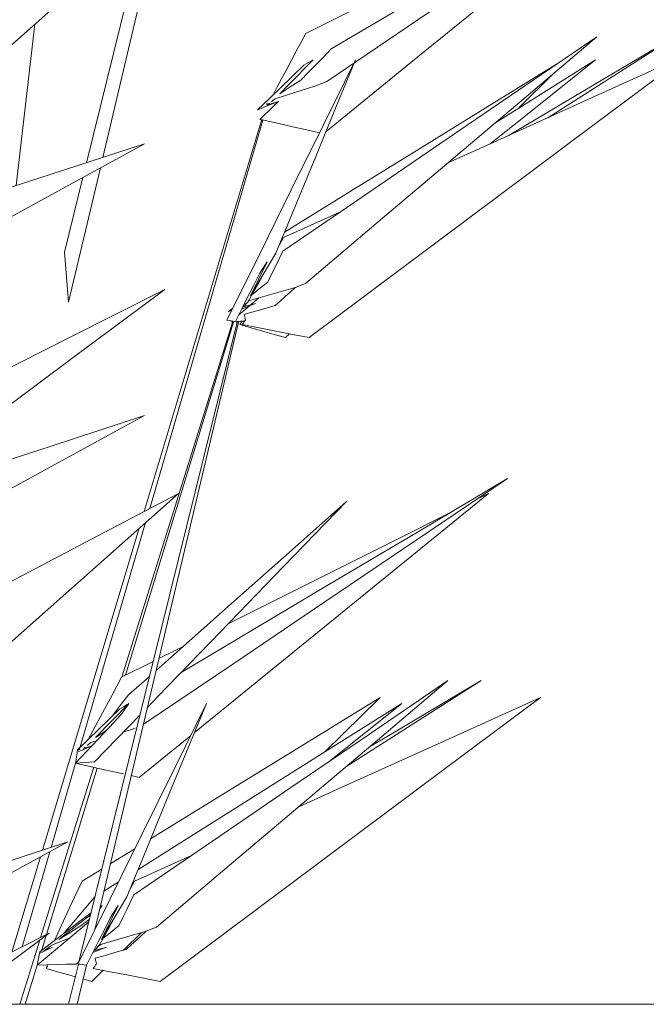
# Model space of a CAD drawing. Header units: millimetres. Extents: x -18075 to 21287, y -2450 to 10088.
# Tile 28 of 47: x -3504 to -3322, y 4625 to 4911. Entities that reach past the tile are written whole.
import ezdxf

# ---------------------------------------------------------------- set-up
doc = ezdxf.new("R2010")
doc.units = ezdxf.units.MM
doc.layers.add('A-FLOR-HRAL', color=11, linetype='Continuous', lineweight=18)
doc.layers.add('I-FURN', color=30, linetype='Continuous', lineweight=18)

# ---------------------------------------------------------------- blocks, each defined once
blk = doc.blocks.new('Top Rail Type - Top Rail_Internal_-419623-East')
at = {"layer": 'A-FLOR-HRAL'}
blk.add_line((-3137.71, 4625), (-7772.71, 4625), dxfattribs=at)
blk = doc.blocks.new('Furniture_Interior-Artwork-Decoration_Gotessons_Bambu - Default-470366-East')
at = {"layer": 'I-FURN'}
for p, q in [((-3463.28, 4942.53), (-3480.12, 4871.31)), ((-3467.92, 4938.41), (-3484.89, 4869.75)), ((-3499.85, 4910.04), (-3505.3, 4863.1)), ((-3359.31, 4885.7), (-3348.88, 4895.99)), ((-3432.25, 4886.59), (-3429.13, 4887.59)), ((-3431.71, 4887.02), (-3432.25, 4886.59)), ((-3433.66, 4882.11), (-3466.51, 4769.19)), ((-3434.02, 4882.18), (-3434.06, 4882.02)), ((-3433.71, 4882.14), (-3433.66, 4882.11)), ((-3434.11, 4881.7), (-3468.11, 4768.35)), ((-3480.85, 4868.22), (-3490.08, 4829.19)), ((-3485.96, 4865.42), (-3491.31, 4843.78)), ((-3411.09, 4855.5), (-3427.6, 4848.01)), ((-3427.6, 4848.01), (-3429.25, 4845.02)), ((-3437.22, 4831.05), (-3432.43, 4840.91)), ((-3437.78, 4829.56), (-3424.26, 4833.45)), ((-3438.46, 4828.84), (-3439.13, 4828.52)), ((-3439.09, 4828.59), (-3438.46, 4828.84)), ((-3443.72, 4826.34), (-3442.43, 4827.33)), ((-3442.67, 4826.84), (-3443.72, 4826.34)), ((-3441.22, 4822.95), (-3487.09, 4637.33)), ((-3440.72, 4823.35), (-3482.5, 4646.63)), ((-3442.59, 4822.95), (-3474.64, 4720.09)), ((-3442.22, 4823.35), (-3473.52, 4720.7)), ((-3442.47, 4823.42), (-3442.52, 4823.27)), ((-3442.27, 4823.38), (-3442.22, 4823.35)), ((-3441.16, 4823.42), (-3441.2, 4823.27)), ((-3440.76, 4823.38), (-3440.72, 4823.35)), ((-3427.09, 4818.87), (-3425.95, 4819.99)), ((-3371.64, 4771.81), (-3368.11, 4773.58)), ((-3467.7, 4765.1), (-3486.88, 4699.21)), ((-3469.59, 4763.43), (-3497.66, 4669.82)), ((-3463.84, 4725.56), (-3456.82, 4729.08)), ((-3474.7, 4720.11), (-3465.52, 4724.71)), ((-3466.6, 4720.36), (-3472.66, 4714.98)), ((-3415.6, 4698.47), (-3399.6, 4714.25)), ((-3482.28, 4702.58), (-3472.59, 4712.44)), ((-3414.38, 4695.61), (-3393.31, 4712.49)), ((-3482.54, 4695.48), (-3469.38, 4709.09)), ((-3471.5, 4704.98), (-3474.19, 4704.12)), ((-3470.78, 4705.28), (-3471.5, 4704.98)), ((-3454.63, 4703.12), (-3469.55, 4690.97)), ((-3487.6, 4698.7), (-3486.88, 4699.21)), ((-3486.88, 4699.21), (-3487.49, 4699.05)), ((-3483.6, 4700.07), (-3485.79, 4699.37)), ((-3485.25, 4699.8), (-3485.79, 4699.37)), ((-3481.94, 4701.63), (-3483.62, 4701.09)), ((-3482.79, 4693.93), (-3498.22, 4644.41)), ((-3481.76, 4693.7), (-3496.53, 4645.26)), ((-3488.07, 4695.11), (-3495.19, 4670.62)), ((-3469.55, 4690.97), (-3471.94, 4691.51)), ((-3470.85, 4670.25), (-3477.99, 4665.84)), ((-3498.24, 4667.88), (-3506.54, 4640.21)), ((-3495.57, 4669.34), (-3503.61, 4641.69)), ((-3454.39, 4668.27), (-3470.89, 4660.78)), ((-3480.44, 4664.32), (-3486.18, 4660.78)), ((-3475.64, 4660.53), (-3479.86, 4657.87)), ((-3470.89, 4660.78), (-3472.54, 4657.79)), ((-3480.97, 4653.18), (-3480.31, 4653.69)), ((-3480.93, 4653.32), (-3480.31, 4653.69)), ((-3480.31, 4653.69), (-3480.86, 4652.87)), ((-3480.52, 4643.82), (-3475.73, 4653.69)), ((-3492.94, 4643.82), (-3483.73, 4651.02)), ((-3486.56, 4647.82), (-3484.03, 4649.8)), ((-3496.6, 4645.02), (-3498, 4640.45)), ((-3481.07, 4642.34), (-3467.56, 4646.23)), ((-3474.12, 4640.76), (-3469, 4645.81)), ((-3498.46, 4643.64), (-3504.27, 4625)), ((-3494.77, 4642.34), (-3489.72, 4644.36)), ((-3481.87, 4641.53), (-3480.74, 4642.43)), ((-3498, 4640.45), (-3498.47, 4640.29)), ((-3499.25, 4636.36), (-3502.71, 4625)), ((-3487.25, 4636.7), (-3490.14, 4625)), ((-3487.87, 4636.72), (-3487.11, 4637.33)), ((-3484.93, 4636.36), (-3487.62, 4625)), ((-3483.37, 4631.64), (-3480.08, 4634.89)), ((-3485.91, 4632.37), (-3483.37, 4631.64))]:
    blk.add_line(p, q, dxfattribs=at)
at = {"layer": 'I-FURN', "flags": 128}
for points in [[(-3309.05, 4965.16), (-3335.56, 4947.22), (-3362.07, 4929.28), (-3388.58, 4911.34), (-3415.09, 4893.4)], [(-3413.75, 4902.82), (-3387.57, 4918.41), (-3361.4, 4933.99), (-3335.22, 4949.57), (-3309.05, 4965.16)], [(-3442.72, 4960.8), (-3465.96, 4940.15), (-3489.21, 4919.5), (-3512.45, 4898.85), (-3535.7, 4878.2)], [(-3314.57, 4960.8), (-3339.93, 4940.15), (-3365.29, 4919.5), (-3390.65, 4898.85), (-3415.36, 4878.73)], [(-3421.16, 4907.34), (-3394.51, 4920.7), (-3367.86, 4934.07), (-3341.22, 4947.44), (-3325.96, 4955.09)], [(-3430.79, 4889.32), (-3429.48, 4891.78), (-3426.71, 4896.96), (-3423.93, 4902.15), (-3421.16, 4907.34)], [(-3427.82, 4844.07), (-3405.01, 4859.65), (-3382.2, 4875.24), (-3359.39, 4890.82), (-3336.58, 4906.4)], [(-3336.58, 4906.4), (-3357.76, 4888.46), (-3378.94, 4870.52), (-3400.11, 4852.58), (-3421.29, 4834.64)], [(-3362.33, 4877.61), (-3340.13, 4890.82), (-3313.93, 4906.4)], [(-3313.93, 4906.4), (-3342.01, 4888.46), (-3350.82, 4882.83)], [(-3422.61, 4893.8), (-3420.4, 4896.06), (-3418.18, 4898.31), (-3415.96, 4900.57), (-3413.75, 4902.82)], [(-3444.1, 4823.95), (-3434.75, 4842.89), (-3425.41, 4861.83), (-3416.06, 4880.77), (-3406.71, 4899.71)], [(-3406.71, 4899.71), (-3412.51, 4885.65), (-3418.3, 4871.58), (-3424.1, 4857.52), (-3429.89, 4843.45)], [(-3419.05, 4899.67), (-3421.47, 4897.2), (-3423.89, 4894.74), (-3426.31, 4892.27), (-3428.74, 4889.8)], [(-3421.73, 4898.07), (-3421.06, 4898.47), (-3420.39, 4898.87), (-3419.72, 4899.27), (-3419.05, 4899.67)], [(-3420.19, 4818.87), (-3392.57, 4839.52), (-3364.95, 4860.17), (-3337.34, 4880.82), (-3309.72, 4901.47)], [(-3309.72, 4901.47), (-3339.19, 4888.11), (-3368.66, 4874.74), (-3380.06, 4869.57)], [(-3367.57, 4875.23), (-3360.66, 4880.77), (-3337.02, 4899.71)], [(-3337.02, 4899.71), (-3359.31, 4885.65), (-3366.25, 4881.27)], [(-3435.17, 4885.1), (-3431.81, 4888.34), (-3428.45, 4891.59), (-3425.09, 4894.83), (-3421.73, 4898.07)], [(-3348.33, 4898.37), (-3364.96, 4888.11), (-3386.6, 4874.74), (-3408.25, 4861.37), (-3427.38, 4849.56)], [(-3428.74, 4889.8), (-3427.21, 4890.8), (-3425.67, 4891.8), (-3424.14, 4892.8), (-3422.61, 4893.8)], [(-3417.96, 4892.21), (-3420.99, 4891.24), (-3424.02, 4890.26), (-3427.05, 4889.29), (-3430.08, 4888.32)], [(-3415.09, 4893.4), (-3415.81, 4893.1), (-3416.53, 4892.8), (-3417.24, 4892.51), (-3417.96, 4892.21)], [(-3430.08, 4888.32), (-3430.62, 4887.89), (-3431.16, 4887.45)], [(-3429.13, 4887.59), (-3430.64, 4886.97), (-3432.15, 4886.35), (-3433.66, 4885.72), (-3435.17, 4885.1)], [(-3434.53, 4882.34), (-3433.18, 4883.65), (-3431.83, 4884.97), (-3430.48, 4886.28), (-3429.13, 4887.59)], [(-3432.26, 4886.91), (-3432.35, 4886.89), (-3432.44, 4886.87), (-3432.53, 4886.84), (-3432.63, 4886.82)], [(-3432.63, 4886.82), (-3432.6, 4886.79), (-3432.58, 4886.77), (-3432.55, 4886.75), (-3432.53, 4886.72)], [(-3432.53, 4886.72), (-3432.46, 4886.77), (-3432.39, 4886.82), (-3432.33, 4886.87), (-3432.26, 4886.91)], [(-3434.03, 4882.24), (-3434.2, 4882.27), (-3434.36, 4882.3), (-3434.53, 4882.34)], [(-3434.02, 4882.18), (-3433.98, 4882.19), (-3433.94, 4882.2), (-3433.9, 4882.21), (-3433.86, 4882.21)], [(-3433.66, 4882.11), (-3433.75, 4882.13), (-3433.84, 4882.14), (-3433.93, 4882.16), (-3434.02, 4882.18)], [(-3417.2, 4878.46), (-3420.47, 4879.2), (-3424.94, 4880.2), (-3429.4, 4881.2), (-3433.87, 4882.2)], [(-3433.86, 4882.21), (-3433.81, 4882.19), (-3433.76, 4882.16)], [(-3434.14, 4881.74), (-3434.12, 4881.81), (-3434.1, 4881.88), (-3434.08, 4881.95), (-3434.06, 4882.02)], [(-3434.06, 4882.02), (-3434.08, 4881.94), (-3434.09, 4881.86), (-3434.1, 4881.78), (-3434.11, 4881.7)], [(-3559.19, 4825.34), (-3542.95, 4834.23), (-3517.96, 4847.91), (-3492.97, 4861.58), (-3467.99, 4875.26)], [(-3467.99, 4875.26), (-3495.15, 4866.41), (-3522.32, 4857.56), (-3549.49, 4848.7), (-3556.45, 4846.44)], [(-3491.31, 4843.78), (-3491, 4840.13), (-3490.69, 4836.49), (-3490.38, 4832.84), (-3490.08, 4829.19)], [(-3429.89, 4843.45), (-3431.73, 4840.35), (-3433.56, 4837.25), (-3435.39, 4834.15), (-3437.22, 4831.05)], [(-3432.2, 4835.05), (-3431.1, 4837.3), (-3430.01, 4839.56), (-3428.91, 4841.81), (-3427.82, 4844.07)], [(-3432.43, 4840.91), (-3432.95, 4840.09), (-3433.47, 4839.27), (-3433.99, 4838.45), (-3434.51, 4837.62)], [(-3434.51, 4837.62), (-3436.29, 4834.11), (-3438.08, 4830.6), (-3439.86, 4827.09), (-3441.64, 4823.58)], [(-3433.53, 4837.25), (-3435.23, 4834.17), (-3437.78, 4829.56)], [(-3437.22, 4831.05), (-3435.97, 4832.05), (-3434.71, 4833.05), (-3433.45, 4834.05), (-3432.2, 4835.05)], [(-3424.26, 4833.45), (-3425.72, 4832.14), (-3427.18, 4830.83), (-3428.64, 4829.51), (-3430.1, 4828.2)], [(-3421.29, 4834.64), (-3422.04, 4834.35), (-3422.78, 4834.05), (-3423.52, 4833.75), (-3424.26, 4833.45)], [(-3513.04, 4794.99), (-3487.56, 4813.93), (-3462.08, 4832.87)], [(-3462.08, 4832.87), (-3489.97, 4818.81), (-3511.71, 4807.85)], [(-3434.83, 4830.41), (-3438.78, 4827.09), (-3440.65, 4825.52)], [(-3435.8, 4828.84), (-3437.36, 4828.21), (-3438.92, 4827.59), (-3439.78, 4827.25)], [(-3437.78, 4829.56), (-3438.15, 4829.13), (-3438.53, 4828.7), (-3438.91, 4828.27), (-3439.29, 4827.83)], [(-3439.29, 4827.83), (-3438.42, 4828.09), (-3437.55, 4828.34), (-3436.67, 4828.59), (-3435.8, 4828.84)], [(-3430.1, 4828.2), (-3432.35, 4827.55), (-3434.59, 4826.9), (-3436.84, 4826.26), (-3439.09, 4825.61)], [(-3439.09, 4825.61), (-3439, 4825.21), (-3438.91, 4824.8), (-3438.82, 4824.4), (-3438.73, 4824)], [(-3441.64, 4823.58), (-3442.25, 4823.67), (-3442.87, 4823.77), (-3443.48, 4823.86), (-3444.1, 4823.95)], [(-3442.96, 4823.58), (-3440.12, 4823.67), (-3438.95, 4823.71)], [(-3442.61, 4822.99), (-3442.59, 4823.06), (-3442.57, 4823.13), (-3442.54, 4823.2), (-3442.52, 4823.27)], [(-3442.52, 4823.27), (-3442.54, 4823.19), (-3442.56, 4823.11), (-3442.57, 4823.03), (-3442.59, 4822.95)], [(-3442.47, 4823.42), (-3442.47, 4823.43), (-3442.46, 4823.44), (-3442.45, 4823.45), (-3442.44, 4823.46)], [(-3442.22, 4823.35), (-3442.28, 4823.37), (-3442.35, 4823.39), (-3442.41, 4823.41), (-3442.47, 4823.42)], [(-3442.44, 4823.46), (-3442.38, 4823.43), (-3442.33, 4823.41)], [(-3441.25, 4822.99), (-3441.23, 4823.06), (-3441.22, 4823.13), (-3441.21, 4823.2), (-3441.2, 4823.27)], [(-3441.2, 4823.27), (-3441.2, 4823.19), (-3441.21, 4823.11), (-3441.22, 4823.03), (-3441.22, 4822.95)], [(-3441.16, 4823.42), (-3441.09, 4823.43), (-3441.02, 4823.44), (-3440.95, 4823.45), (-3440.88, 4823.46)], [(-3440.72, 4823.35), (-3440.83, 4823.37), (-3440.94, 4823.39), (-3441.05, 4823.41), (-3441.16, 4823.42)], [(-3440.87, 4823.46), (-3440.84, 4823.43), (-3440.8, 4823.41)], [(-3439.78, 4823.67), (-3439.97, 4823.33), (-3440.15, 4823), (-3440.33, 4822.66)], [(-3440.33, 4822.66), (-3437.02, 4821.71), (-3433.71, 4820.77), (-3430.4, 4819.82), (-3427.09, 4818.87)], [(-3438.73, 4824), (-3438.95, 4823.67), (-3439.17, 4823.33), (-3439.39, 4823), (-3439.61, 4822.66)], [(-3439.61, 4822.66), (-3434.76, 4821.71), (-3429.9, 4820.77), (-3425.04, 4819.82), (-3420.19, 4818.87)], [(-3567.93, 4741.5), (-3542.95, 4755.17), (-3517.96, 4768.85), (-3492.97, 4782.53), (-3467.99, 4796.21)], [(-3467.99, 4796.21), (-3495.15, 4787.35), (-3522.32, 4778.5), (-3549.49, 4769.65), (-3556.45, 4767.38)], [(-3362.59, 4777.93), (-3389.1, 4759.99), (-3415.61, 4742.05), (-3442.12, 4724.11), (-3468.39, 4706.34)], [(-3457.4, 4721.49), (-3441.11, 4731.18), (-3414.94, 4746.77), (-3388.76, 4762.35), (-3362.59, 4777.93)], [(-3546.14, 4727.34), (-3534.47, 4733.48), (-3509.03, 4746.84), (-3483.59, 4760.21), (-3458.16, 4773.58)], [(-3458.16, 4773.58), (-3481.4, 4752.93), (-3504.65, 4732.27), (-3527.9, 4711.62), (-3529.28, 4710.39)], [(-3368.11, 4773.58), (-3393.47, 4752.93), (-3418.83, 4732.27), (-3444.19, 4711.62), (-3453.48, 4704.06)], [(-3467.2, 4711.35), (-3464.23, 4714.42), (-3445.92, 4733.36), (-3427.61, 4752.3), (-3409.3, 4771.24)], [(-3409.3, 4771.24), (-3425.14, 4757.18), (-3440.98, 4743.11), (-3456.82, 4729.05), (-3464.67, 4722.08)], [(-3443.7, 4735.66), (-3421.4, 4746.84), (-3394.76, 4760.21), (-3379.5, 4767.86)], [(-3484.39, 4702), (-3483.02, 4704.55), (-3480.25, 4709.74), (-3477.47, 4714.92), (-3474.7, 4720.11)], [(-3471.11, 4656.84), (-3448.3, 4672.43), (-3425.49, 4688.01), (-3402.68, 4703.6), (-3379.87, 4719.18)], [(-3379.87, 4719.18), (-3401.05, 4701.24), (-3422.23, 4683.3), (-3443.41, 4665.36), (-3464.59, 4647.42)], [(-3370.21, 4719.18), (-3398.29, 4701.24), (-3409.53, 4694.06)], [(-3402.66, 4699.88), (-3396.41, 4703.6), (-3370.21, 4719.18)], [(-3472.66, 4714.98), (-3475.06, 4711.88), (-3477.47, 4708.78)], [(-3399.6, 4714.25), (-3421.24, 4700.88), (-3442.89, 4687.52), (-3464.53, 4674.15), (-3466.24, 4673.1)], [(-3463.48, 4631.64), (-3435.87, 4652.3), (-3408.25, 4672.95), (-3380.63, 4693.6), (-3353.01, 4714.25)], [(-3353.01, 4714.25), (-3382.48, 4700.88), (-3411.95, 4687.52), (-3423.36, 4682.35)], [(-3487.49, 4699.05), (-3484.43, 4702), (-3481.38, 4704.95), (-3478.32, 4707.9), (-3475.27, 4710.85)], [(-3487.39, 4636.72), (-3478.05, 4655.66), (-3468.7, 4674.6), (-3459.36, 4693.55), (-3450.01, 4712.49)], [(-3475.27, 4710.85), (-3474.6, 4711.25), (-3473.93, 4711.65), (-3473.26, 4712.05), (-3472.59, 4712.44)], [(-3472.59, 4712.44), (-3473.16, 4711.62), (-3473.73, 4710.8), (-3474.3, 4709.98), (-3474.87, 4709.16)], [(-3450.01, 4712.49), (-3455.8, 4698.42), (-3461.6, 4684.36), (-3467.39, 4670.29), (-3473.19, 4656.23)], [(-3393.31, 4712.49), (-3415.6, 4698.42), (-3437.89, 4684.36), (-3460.18, 4670.29), (-3469.93, 4664.14)], [(-3474.87, 4709.16), (-3478.17, 4705.64), (-3481.47, 4702.13), (-3484.77, 4698.62), (-3488.07, 4695.11)], [(-3482.28, 4702.58), (-3480.75, 4703.58), (-3479.21, 4704.58)], [(-3488.07, 4695.11), (-3487.92, 4696.1), (-3487.78, 4697.08), (-3487.63, 4698.06), (-3487.49, 4699.05)], [(-3483.42, 4700.06), (-3484.18, 4699.75), (-3485.69, 4699.12), (-3487.2, 4698.5)], [(-3483.62, 4701.09), (-3484.16, 4700.66), (-3484.7, 4700.23)], [(-3488.07, 4695.11), (-3486.69, 4695.21), (-3485.3, 4695.3), (-3483.92, 4695.39), (-3482.54, 4695.48)], [(-3474.18, 4692.01), (-3478.81, 4693.04), (-3483.44, 4694.08), (-3488.07, 4695.11)], [(-3490.32, 4672.21), (-3517.49, 4663.36), (-3544.66, 4654.51), (-3571.83, 4645.66), (-3578.79, 4643.39)], [(-3576.57, 4625), (-3565.28, 4631.18), (-3540.29, 4644.86), (-3515.31, 4658.54), (-3490.32, 4672.21)], [(-3486.18, 4660.78), (-3488.33, 4656.17), (-3490.48, 4651.56), (-3492.63, 4646.95), (-3494.22, 4643.53)], [(-3482.47, 4656.23), (-3485.09, 4653.13), (-3487.7, 4650.03), (-3490.32, 4646.93), (-3491.33, 4645.74)], [(-3473.19, 4656.23), (-3475.02, 4653.13), (-3476.85, 4650.03), (-3478.69, 4646.93), (-3480.52, 4643.82)], [(-3475.49, 4647.82), (-3474.4, 4650.08), (-3473.3, 4652.33), (-3472.21, 4654.59), (-3471.11, 4656.84)], [(-3475.73, 4653.69), (-3476.25, 4652.87), (-3476.77, 4652.04), (-3477.29, 4651.22), (-3477.81, 4650.4)], [(-3498.47, 4640.29), (-3494.6, 4643.24), (-3490.73, 4646.19), (-3486.86, 4649.14), (-3483.57, 4651.65)], [(-3477.81, 4650.4), (-3479.59, 4646.89), (-3481.37, 4643.38), (-3483.15, 4639.87), (-3484.93, 4636.36)], [(-3484.24, 4648.96), (-3486.7, 4646.89), (-3490.88, 4643.38), (-3495.07, 4639.87), (-3499.25, 4636.36)], [(-3492.94, 4643.82), (-3491.35, 4644.82), (-3489.75, 4645.82), (-3488.16, 4646.82), (-3486.56, 4647.82)], [(-3476.83, 4650.03), (-3478.53, 4646.95), (-3481.07, 4642.34)], [(-3480.52, 4643.82), (-3479.26, 4644.82), (-3478.01, 4645.82), (-3476.75, 4646.82), (-3475.49, 4647.82)], [(-3464.59, 4647.42), (-3465.33, 4647.12), (-3466.07, 4646.82), (-3466.82, 4646.53), (-3467.56, 4646.23)], [(-3495.76, 4645.65), (-3523.65, 4631.59), (-3536.71, 4625)], [(-3523.54, 4625), (-3521.24, 4626.71), (-3495.76, 4645.65)], [(-3467.56, 4646.23), (-3469.02, 4644.92), (-3470.48, 4643.6), (-3471.94, 4642.29), (-3473.39, 4640.97)], [(-3494.75, 4641.61), (-3496.06, 4640.99), (-3497.38, 4640.37), (-3498.63, 4639.77)], [(-3494.77, 4642.34), (-3495.4, 4641.91), (-3496.02, 4641.47), (-3496.64, 4641.04), (-3497.26, 4640.61)], [(-3497.26, 4640.61), (-3496.64, 4640.86), (-3496.01, 4641.11), (-3495.38, 4641.36), (-3494.75, 4641.61)], [(-3479.1, 4641.61), (-3480.66, 4640.99), (-3482.22, 4640.37), (-3483.07, 4640.02)], [(-3481.07, 4642.34), (-3481.45, 4641.91), (-3481.83, 4641.47), (-3482.21, 4641.04), (-3482.59, 4640.61)], [(-3482.59, 4640.61), (-3481.71, 4640.86), (-3480.84, 4641.11), (-3479.97, 4641.36), (-3479.1, 4641.61)], [(-3500.01, 4639.12), (-3499.93, 4639.17), (-3499.86, 4639.23)], [(-3499.25, 4636.36), (-3499.05, 4637.34), (-3498.86, 4638.33), (-3498.66, 4639.31), (-3498.47, 4640.29)], [(-3473.39, 4640.97), (-3475.64, 4640.33), (-3477.89, 4639.68), (-3480.14, 4639.03), (-3482.38, 4638.39)], [(-3499.25, 4636.36), (-3496.4, 4636.45), (-3493.56, 4636.54), (-3490.71, 4636.63), (-3487.87, 4636.72)], [(-3496.07, 4636.44), (-3496.25, 4636.11), (-3496.43, 4635.77), (-3496.62, 4635.44)], [(-3484.93, 4636.36), (-3485.55, 4636.45), (-3486.16, 4636.54), (-3486.78, 4636.63), (-3487.39, 4636.72)], [(-3482.02, 4636.77), (-3482.24, 4636.44), (-3482.46, 4636.11), (-3482.69, 4635.77), (-3482.91, 4635.44)], [(-3482.38, 4638.39), (-3482.29, 4637.98), (-3482.2, 4637.58), (-3482.11, 4637.18), (-3482.02, 4636.77)], [(-3496.62, 4635.44), (-3493.3, 4634.49), (-3489.99, 4633.54), (-3488.18, 4633.02)], [(-3482.91, 4635.44), (-3478.05, 4634.49), (-3473.2, 4633.54), (-3468.34, 4632.59), (-3463.48, 4631.64)]]:
    blk.add_lwpolyline(points, dxfattribs=at)

msp = doc.modelspace()

# ---------------------------------------------------------------- block references
at = {"layer": 'A-FLOR-HRAL'}
msp.add_blockref('Top Rail Type - Top Rail_Internal_-419623-East', (0, 0), dxfattribs=at)
at = {"layer": 'I-FURN'}
msp.add_blockref('Furniture_Interior-Artwork-Decoration_Gotessons_Bambu - Default-470366-East', (0, 0), dxfattribs=at)

doc.saveas('drawing.dxf')
